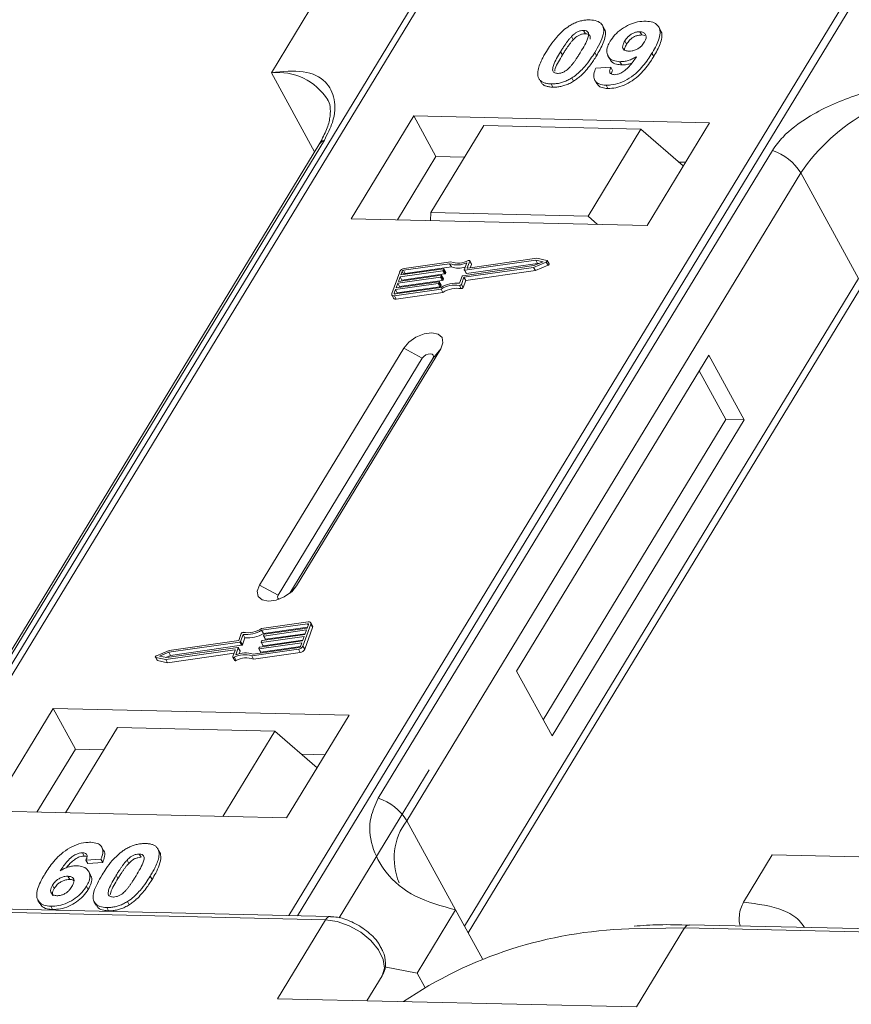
# Model space of a CAD drawing. Header units: millimetres. Extents: x 207 to 1682, y 260 to 1293.
# Tile 42 of 84: x 1132 to 1165, y 1064 to 1102. Entities that reach past the tile are written whole.
import ezdxf

# ---------------------------------------------------------------- set-up
doc = ezdxf.new("R2010")
doc.units = ezdxf.units.MM

msp = doc.modelspace()

# ---------------------------------------------------------------- linework, layer by layer
at = {"color": 7, "linetype": 'Continuous', "lineweight": 15}
for p, q in [((1147.992, 1103.516), (1126.312, 1067.886)), ((1126.581, 1067.88), (1148.278, 1103.537)), ((1164.494, 1103.165), (1142.798, 1067.508)), ((1143.131, 1067.5), (1164.811, 1103.13)), ((1143.615, 1102.71), (1142.121, 1100.255)), ((1155.051, 1101.967), (1154.982, 1102.093)), ((1154.254, 1101.897), (1154.323, 1101.771)), ((1156.508, 1101.721), (1156.439, 1101.847)), ((1156.508, 1101.721), (1156.635, 1101.695)), ((1157.239, 1101.902), (1157.17, 1102.028)), ((1153.782, 1101.663), (1153.851, 1101.537)), ((1155.853, 1101.488), (1155.922, 1101.361)), ((1153.36, 1101.072), (1153.429, 1100.946)), ((1154.752, 1100.911), (1154.683, 1101.037)), ((1156.975, 1100.882), (1156.906, 1101.008)), ((1155.199, 1100.908), (1155.268, 1100.782)), ((1155.665, 1100.683), (1155.734, 1100.557)), ((1142.121, 1100.255), (1143.803, 1097.18)), ((1154.724, 1100.429), (1155.308, 1100.468)), ((1155.308, 1100.468), (1155.377, 1100.342)), ((1152.564, 1099.956), (1152.633, 1099.83)), ((1152.99, 1099.819), (1153.058, 1099.693)), ((1153.796, 1100.054), (1153.865, 1099.928)), ((1154.688, 1099.963), (1154.757, 1099.837)), ((1155.123, 1099.77), (1155.192, 1099.644)), ((1147.652, 1098.573), (1145.224, 1094.583)), ((1159.145, 1098.309), (1147.652, 1098.573)), ((1147.652, 1098.573), (1148.514, 1096.997)), ((1156.717, 1094.319), (1159.145, 1098.309)), ((1150.374, 1098.199), (1148.32, 1094.823)), ((1156.48, 1098.059), (1150.374, 1098.199)), ((1154.426, 1094.683), (1156.48, 1098.059)), ((1156.48, 1098.059), (1158.124, 1096.632)), ((1128.868, 1072.471), (1144.181, 1097.637)), ((1143.967, 1097.45), (1128.654, 1072.284)), ((1161.585, 1097.237), (1146.273, 1072.072)), ((1148.514, 1096.997), (1147.02, 1094.542)), ((1149.627, 1096.971), (1148.514, 1096.997)), ((1158.211, 1096.774), (1157.953, 1096.78)), ((1147.38, 1071.194), (1162.693, 1096.36)), ((1164.935, 1092.263), (1162.693, 1096.36)), ((1148.32, 1094.823), (1148.297, 1094.512)), ((1154.426, 1094.683), (1148.32, 1094.823)), ((1145.224, 1094.583), (1156.717, 1094.319)), ((1154.794, 1094.363), (1154.426, 1094.683)), ((1149.098, 1092.909), (1147.282, 1092.651)), ((1152.393, 1092.973), (1149.634, 1092.581)), ((1149.734, 1092.679), (1149.827, 1092.936)), ((1152.437, 1093.046), (1149.751, 1092.665)), ((1149.895, 1092.828), (1149.826, 1092.954)), ((1149.827, 1092.936), (1149.896, 1092.81)), ((1152.317, 1092.76), (1152.679, 1092.912)), ((1152.679, 1092.912), (1152.393, 1092.973)), ((1152.462, 1092.847), (1152.393, 1092.973)), ((1152.825, 1092.964), (1152.437, 1093.046)), ((1152.91, 1092.828), (1152.841, 1092.954)), ((1147.106, 1092.525), (1146.8, 1091.674)), ((1148.782, 1092.561), (1147.121, 1092.325)), ((1147.147, 1092.396), (1148.807, 1092.632)), ((1147.198, 1092.538), (1147.147, 1092.396)), ((1147.266, 1092.413), (1147.198, 1092.538)), ((1149.044, 1092.834), (1147.256, 1092.58)), ((1147.256, 1092.58), (1147.325, 1092.454)), ((1147.325, 1092.454), (1149.113, 1092.708)), ((1148.851, 1092.435), (1148.782, 1092.561)), ((1148.824, 1092.617), (1148.811, 1092.582)), ((1148.88, 1092.456), (1148.811, 1092.582)), ((1148.892, 1092.5), (1148.823, 1092.627)), ((1148.893, 1092.491), (1148.824, 1092.617)), ((1149.113, 1092.708), (1149.044, 1092.834)), ((1149.557, 1092.368), (1152.317, 1092.76)), ((1149.601, 1092.307), (1152.31, 1092.692)), ((1149.617, 1092.595), (1149.716, 1092.87)), ((1149.618, 1092.586), (1149.687, 1092.46)), ((1149.703, 1092.455), (1149.634, 1092.581)), ((1149.67, 1092.181), (1152.379, 1092.566)), ((1149.703, 1092.455), (1152.462, 1092.847)), ((1149.742, 1092.665), (1149.734, 1092.679)), ((1149.848, 1092.679), (1149.896, 1092.81)), ((1152.31, 1092.692), (1152.802, 1092.899)), ((1152.379, 1092.566), (1152.31, 1092.692)), ((1152.379, 1092.566), (1152.871, 1092.773)), ((1152.462, 1092.847), (1152.503, 1092.838)), ((1152.802, 1092.899), (1152.871, 1092.773)), ((1146.969, 1091.9), (1148.629, 1092.135)), ((1148.693, 1092.313), (1147.032, 1092.077)), ((1147.058, 1092.148), (1148.718, 1092.384)), ((1147.121, 1092.325), (1147.058, 1092.148)), ((1147.101, 1091.951), (1148.761, 1092.187)), ((1147.19, 1092.199), (1147.121, 1092.325)), ((1147.178, 1092.165), (1147.19, 1092.199)), ((1147.19, 1092.199), (1148.851, 1092.435)), ((1148.761, 1092.187), (1148.693, 1092.313)), ((1148.735, 1092.369), (1148.722, 1092.334)), ((1148.791, 1092.208), (1148.722, 1092.334)), ((1148.803, 1092.252), (1148.734, 1092.378)), ((1148.803, 1092.243), (1148.735, 1092.369)), ((1148.791, 1092.208), (1148.803, 1092.243)), ((1148.88, 1092.456), (1148.893, 1092.491)), ((1149.43, 1092.073), (1149.528, 1092.347)), ((1149.502, 1092.033), (1149.601, 1092.307)), ((1149.571, 1091.907), (1149.67, 1092.181)), ((1149.67, 1092.181), (1149.601, 1092.307)), ((1164.935, 1092.263), (1149.622, 1067.097)), ((1146.943, 1091.829), (1146.892, 1091.687)), ((1146.9, 1091.587), (1148.716, 1091.845)), ((1146.925, 1091.658), (1148.713, 1091.912)), ((1148.603, 1092.064), (1146.943, 1091.829)), ((1147.012, 1091.703), (1146.943, 1091.829)), ((1147.032, 1092.077), (1146.969, 1091.9)), ((1147.012, 1091.703), (1148.672, 1091.938)), ((1147.101, 1091.951), (1147.032, 1092.077)), ((1147.089, 1091.917), (1147.101, 1091.951)), ((1148.672, 1091.938), (1148.603, 1092.064)), ((1148.645, 1092.121), (1148.633, 1092.085)), ((1148.702, 1091.959), (1148.633, 1092.085)), ((1148.714, 1092.004), (1148.645, 1092.13)), ((1148.645, 1092.121), (1148.714, 1091.995)), ((1148.702, 1091.959), (1148.714, 1091.995)), ((1148.785, 1091.719), (1148.716, 1091.845)), ((1149.425, 1091.991), (1149.494, 1091.865)), ((1149.571, 1091.907), (1149.502, 1092.033)), ((1149.765, 1066.836), (1164.968, 1091.822)), ((1146.802, 1091.619), (1146.871, 1091.493)), ((1146.892, 1091.687), (1146.908, 1091.658)), ((1146.969, 1091.461), (1146.9, 1091.587)), ((1146.969, 1091.461), (1148.785, 1091.719)), ((1147, 1091.668), (1147.012, 1091.703)), ((1147.264, 1089.557), (1141.662, 1080.35)), ((1143.099, 1080.317), (1148.701, 1089.524)), ((1147.264, 1089.557), (1147.985, 1089.167)), ((1148.701, 1089.524), (1148.394, 1089.158)), ((1147.985, 1089.167), (1142.383, 1079.96)), ((1142.842, 1080.033), (1148.394, 1089.158)), ((1159.117, 1089.285), (1151.647, 1077.009)), ((1160.496, 1086.763), (1159.117, 1089.285)), ((1159.778, 1086.78), (1158.743, 1088.671)), ((1152.682, 1075.118), (1159.778, 1086.78)), ((1160.496, 1086.763), (1159.778, 1086.78)), ((1153.026, 1074.487), (1160.496, 1086.763)), ((1142.383, 1079.96), (1141.662, 1080.35)), ((1143.099, 1080.317), (1142.91, 1080.092)), ((1143.555, 1078.917), (1141.738, 1078.659)), ((1143.529, 1078.846), (1141.742, 1078.592)), ((1143.348, 1077.979), (1143.654, 1078.83)), ((1143.512, 1078.675), (1143.563, 1078.817)), ((1143.556, 1078.798), (1143.529, 1078.846)), ((1143.722, 1078.759), (1143.653, 1078.885)), ((1143.654, 1078.83), (1143.723, 1078.704)), ((1140.952, 1078.471), (1140.854, 1078.197)), ((1141.025, 1078.431), (1140.926, 1078.157)), ((1141.094, 1078.305), (1141.025, 1078.431)), ((1141.811, 1078.466), (1141.742, 1078.592)), ((1141.762, 1078.191), (1143.422, 1078.427)), ((1141.809, 1078.383), (1141.822, 1078.418)), ((1141.81, 1078.374), (1141.878, 1078.248)), ((1141.811, 1078.466), (1143.524, 1078.709)), ((1143.486, 1078.604), (1141.826, 1078.368)), ((1141.895, 1078.242), (1141.826, 1078.368)), ((1141.851, 1078.439), (1143.512, 1078.675)), ((1141.895, 1078.242), (1143.435, 1078.461)), ((1143.417, 1077.853), (1143.723, 1078.704)), ((1143.422, 1078.427), (1143.486, 1078.604)), ((1140.897, 1078.136), (1138.138, 1077.744)), ((1140.854, 1078.197), (1138.145, 1077.812)), ((1138.207, 1077.618), (1140.966, 1078.009)), ((1140.966, 1078.009), (1140.897, 1078.136)), ((1140.995, 1078.03), (1140.926, 1078.157)), ((1140.995, 1078.03), (1141.094, 1078.305)), ((1143.308, 1078.108), (1141.647, 1077.872)), ((1141.673, 1077.943), (1143.333, 1078.179)), ((1141.72, 1078.135), (1141.733, 1078.17)), ((1141.72, 1078.125), (1141.789, 1077.999)), ((1143.397, 1078.356), (1141.737, 1078.12)), ((1141.806, 1077.994), (1141.737, 1078.12)), ((1141.806, 1077.994), (1143.345, 1078.213)), ((1143.257, 1077.966), (1143.308, 1078.108)), ((1143.333, 1078.179), (1143.397, 1078.356)), ((1138.145, 1077.812), (1137.653, 1077.605)), ((1138.138, 1077.744), (1137.776, 1077.591)), ((1138.017, 1077.457), (1140.704, 1077.839)), ((1138.021, 1077.539), (1138.207, 1077.618)), ((1138.061, 1077.531), (1140.821, 1077.923)), ((1138.086, 1077.331), (1140.675, 1077.699)), ((1138.207, 1077.618), (1138.138, 1077.744)), ((1140.72, 1077.824), (1140.628, 1077.568)), ((1140.717, 1077.815), (1140.704, 1077.839)), ((1140.837, 1077.908), (1140.739, 1077.634)), ((1140.906, 1077.791), (1140.837, 1077.917)), ((1140.906, 1077.782), (1140.837, 1077.908)), ((1140.869, 1077.677), (1140.906, 1077.782)), ((1141.356, 1077.595), (1143.173, 1077.853)), ((1141.41, 1077.67), (1143.198, 1077.924)), ((1141.425, 1077.469), (1143.242, 1077.727)), ((1141.631, 1077.886), (1141.644, 1077.922)), ((1141.631, 1077.877), (1141.7, 1077.751)), ((1141.716, 1077.746), (1141.647, 1077.872)), ((1141.716, 1077.746), (1143.256, 1077.964)), ((1143.173, 1077.853), (1143.242, 1077.727)), ((1143.417, 1077.853), (1143.348, 1077.979)), ((1137.614, 1077.55), (1137.683, 1077.424)), ((1137.629, 1077.54), (1138.017, 1077.457)), ((1137.698, 1077.414), (1137.629, 1077.54)), ((1137.698, 1077.414), (1138.086, 1077.331)), ((1137.776, 1077.591), (1138.061, 1077.531)), ((1138.086, 1077.331), (1138.017, 1077.457)), ((1140.628, 1077.549), (1140.697, 1077.423)), ((1140.751, 1077.419), (1140.682, 1077.545)), ((1141.425, 1077.469), (1141.356, 1077.595)), ((1151.647, 1077.009), (1153.026, 1074.487)), ((1133.646, 1075.555), (1131.218, 1071.565)), ((1145.139, 1075.291), (1133.646, 1075.555)), ((1133.646, 1075.555), (1134.508, 1073.979)), ((1142.711, 1071.302), (1145.139, 1075.291)), ((1136.144, 1074.813), (1134.128, 1071.499)), ((1136.144, 1074.813), (1142.25, 1074.673)), ((1140.233, 1071.359), (1142.25, 1074.673)), ((1142.25, 1074.673), (1143.894, 1073.246)), ((1134.508, 1073.979), (1133.014, 1071.524)), ((1135.621, 1073.954), (1134.508, 1073.979)), ((1144.205, 1073.757), (1143.281, 1073.778)), ((1148.253, 1073.165), (1144.76, 1067.426)), ((1131.218, 1071.565), (1142.711, 1071.302)), ((1147.38, 1071.194), (1149.277, 1067.728)), ((1134.783, 1069.949), (1134.852, 1069.822)), ((1135.605, 1070.037), (1135.536, 1070.163)), ((1137.667, 1070.159), (1137.661, 1070.17)), ((1137.739, 1070.04), (1137.808, 1069.914)), ((1135.501, 1069.697), (1134.917, 1069.658)), ((1134.917, 1069.658), (1134.986, 1069.532)), ((1134.986, 1069.532), (1135.57, 1069.571)), ((1135.501, 1069.697), (1135.57, 1069.571)), ((1136.584, 1069.538), (1136.515, 1069.664)), ((1136.987, 1069.898), (1137.056, 1069.772)), ((1160.462, 1068.026), (1161.583, 1069.868)), ((1161.583, 1069.868), (1168.567, 1069.707)), ((1135.096, 1069.09), (1135.027, 1069.216)), ((1134.218, 1069.036), (1134.287, 1068.91)), ((1136.092, 1069.072), (1136.161, 1068.946)), ((1137.418, 1069.041), (1137.487, 1068.915)), ((1133.619, 1068.692), (1133.688, 1068.566)), ((1134.939, 1068.65), (1135.008, 1068.524)), ((1110.046, 1068.131), (1144.229, 1067.346)), ((1144.411, 1067.471), (1110.228, 1068.255)), ((1133.054, 1068.1), (1133.123, 1067.974)), ((1136.529, 1068.055), (1136.598, 1067.929)), ((1133.548, 1067.87), (1133.617, 1067.744)), ((1135.241, 1068.034), (1135.31, 1067.908)), ((1135.722, 1067.82), (1135.791, 1067.694)), ((1149.277, 1067.728), (1147.783, 1065.273)), ((1149.277, 1067.728), (1150.319, 1065.823)), ((1144.229, 1067.346), (1142.361, 1064.277)), ((1156.013, 1066.988), (1158.172, 1067.026)), ((1156.305, 1063.957), (1158.172, 1067.026)), ((1158.172, 1067.026), (1192.355, 1066.242)), ((1192.538, 1066.367), (1158.355, 1067.151)), ((1146.52, 1065.514), (1147.783, 1065.273)), ((1146.422, 1065.171), (1145.83, 1064.198)), ((1145.83, 1064.198), (1146.422, 1065.171)), ((1147.783, 1065.273), (1148.082, 1064.726)), ((1142.361, 1064.277), (1156.305, 1063.957))]:
    msp.add_line(p, q, dxfattribs=at)
at = {"color": 7, "linetype": 'Continuous', "lineweight": 15, "flags": 128}
for points in [[(1149.773, 1092.959), (1149.785, 1092.963), (1149.796, 1092.965), (1149.807, 1092.965), (1149.816, 1092.963), (1149.823, 1092.959), (1149.827, 1092.952), (1149.828, 1092.945), (1149.827, 1092.936)], [(1152.825, 1092.964), (1152.835, 1092.96), (1152.841, 1092.954), (1152.843, 1092.945), (1152.841, 1092.935), (1152.836, 1092.925), (1152.827, 1092.915), (1152.815, 1092.906), (1152.802, 1092.899)], [(1148.807, 1092.632), (1148.811, 1092.632), (1148.815, 1092.632), (1148.819, 1092.631), (1148.821, 1092.629), (1148.823, 1092.627), (1148.824, 1092.624), (1148.824, 1092.621), (1148.824, 1092.617)], [(1149.634, 1092.581), (1149.63, 1092.581), (1149.626, 1092.581), (1149.622, 1092.582), (1149.62, 1092.584), (1149.618, 1092.586), (1149.617, 1092.589), (1149.617, 1092.592), (1149.617, 1092.595)], [(1149.751, 1092.665), (1149.747, 1092.665), (1149.743, 1092.665), (1149.739, 1092.666), (1149.737, 1092.668), (1149.735, 1092.67), (1149.734, 1092.673), (1149.734, 1092.676), (1149.734, 1092.679)], [(1152.871, 1092.773), (1152.884, 1092.78), (1152.896, 1092.789), (1152.905, 1092.799), (1152.91, 1092.809), (1152.912, 1092.819), (1152.91, 1092.828)], [(1148.629, 1092.135), (1148.633, 1092.136), (1148.637, 1092.135), (1148.64, 1092.134), (1148.643, 1092.132), (1148.645, 1092.13), (1148.646, 1092.127), (1148.646, 1092.124), (1148.645, 1092.121)], [(1148.718, 1092.384), (1148.722, 1092.384), (1148.726, 1092.383), (1148.73, 1092.382), (1148.732, 1092.381), (1148.734, 1092.378), (1148.735, 1092.376), (1148.735, 1092.373), (1148.735, 1092.369)], [(1146.9, 1091.587), (1146.874, 1091.585), (1146.85, 1091.588), (1146.83, 1091.594), (1146.814, 1091.604), (1146.802, 1091.618), (1146.796, 1091.635), (1146.796, 1091.653), (1146.8, 1091.674)], [(1146.892, 1091.687), (1146.89, 1091.68), (1146.891, 1091.674), (1146.893, 1091.668), (1146.897, 1091.664), (1146.902, 1091.66), (1146.909, 1091.658), (1146.916, 1091.657), (1146.925, 1091.658)], [(1148.701, 1089.524), (1148.789, 1089.76), (1148.755, 1089.963), (1148.603, 1090.101), (1148.356, 1090.154), (1148.053, 1090.114), (1147.739, 1089.986), (1147.462, 1089.791), (1147.264, 1089.557)], [(1148.394, 1089.158), (1148.419, 1089.225), (1148.41, 1089.283), (1148.366, 1089.322), (1148.296, 1089.337), (1148.21, 1089.326), (1148.12, 1089.289), (1148.041, 1089.234), (1147.985, 1089.167)], [(1141.662, 1080.35), (1141.574, 1080.114), (1141.608, 1079.911), (1141.76, 1079.773), (1142.007, 1079.72), (1142.31, 1079.76), (1142.624, 1079.888), (1142.901, 1080.084), (1143.099, 1080.317)], [(1142.383, 1079.96), (1142.357, 1079.893), (1142.367, 1079.835), (1142.411, 1079.796), (1142.415, 1079.794)], [(1143.563, 1078.817), (1143.564, 1078.824), (1143.564, 1078.83), (1143.562, 1078.836), (1143.558, 1078.84), (1143.553, 1078.843), (1143.546, 1078.846), (1143.538, 1078.846), (1143.529, 1078.846)], [(1143.555, 1078.917), (1143.581, 1078.919), (1143.605, 1078.916), (1143.625, 1078.91), (1143.641, 1078.899), (1143.652, 1078.886), (1143.658, 1078.869), (1143.659, 1078.85), (1143.654, 1078.83)], [(1141.826, 1078.368), (1141.821, 1078.368), (1141.818, 1078.368), (1141.814, 1078.37), (1141.811, 1078.371), (1141.81, 1078.374), (1141.809, 1078.376), (1141.808, 1078.379), (1141.809, 1078.383)], [(1141.737, 1078.12), (1141.732, 1078.12), (1141.728, 1078.12), (1141.725, 1078.121), (1141.722, 1078.123), (1141.72, 1078.125), (1141.719, 1078.128), (1141.719, 1078.131), (1141.72, 1078.135)], [(1137.629, 1077.54), (1137.62, 1077.543), (1137.614, 1077.55), (1137.611, 1077.558), (1137.613, 1077.568), (1137.619, 1077.579), (1137.628, 1077.589), (1137.639, 1077.598), (1137.653, 1077.605)], [(1140.704, 1077.839), (1140.708, 1077.839), (1140.712, 1077.839), (1140.715, 1077.838), (1140.718, 1077.836), (1140.72, 1077.834), (1140.721, 1077.831), (1140.721, 1077.828), (1140.72, 1077.824)], [(1140.821, 1077.923), (1140.825, 1077.923), (1140.829, 1077.923), (1140.832, 1077.922), (1140.835, 1077.92), (1140.837, 1077.918), (1140.838, 1077.915), (1140.838, 1077.912), (1140.837, 1077.908)], [(1141.647, 1077.872), (1141.643, 1077.872), (1141.639, 1077.872), (1141.636, 1077.873), (1141.633, 1077.875), (1141.631, 1077.877), (1141.63, 1077.88), (1141.63, 1077.883), (1141.631, 1077.886)], [(1140.682, 1077.545), (1140.67, 1077.541), (1140.658, 1077.538), (1140.648, 1077.538), (1140.639, 1077.541), (1140.632, 1077.545), (1140.628, 1077.551), (1140.626, 1077.559), (1140.628, 1077.568)], [(1140.697, 1077.423), (1140.701, 1077.419), (1140.708, 1077.415), (1140.717, 1077.412), (1140.727, 1077.412), (1140.739, 1077.415), (1140.751, 1077.419)], [(1144.229, 1067.346), (1144.675, 1067.282), (1145.143, 1067.115), (1145.591, 1066.86), (1145.982, 1066.538), (1146.281, 1066.176), (1146.462, 1065.807), (1146.511, 1065.462), (1146.422, 1065.171)]]:
    msp.add_lwpolyline(points, dxfattribs=at)
at = {"color": 7, "linetype": 'Continuous', "lineweight": 15}
for centre, radius, start, end in [((1142.361, 1097.948), 2.32, 32.7281, 95.9449), ((1168.866, 1092.208), 7.439, 91.2925, 146.0732), ((1144.379, 1097.193), 0.486, 114.0472, 148.0355), ((1160.943, 1095.288), 2.052, 31.4947, 71.765), ((1149.38, 1093.678), 0.819, 249.8549, 298.6145), ((1147.311, 1092.424), 0.229, 97.4207, 153.8527), ((1147.266, 1092.504), 0.0762, 97.4207, 153.8527), ((1148.777, 1092.599), 0.0381, 277.4207, 333.8527), ((1149.335, 1093.693), 0.907, 251.2927, 294.8085), ((1149.395, 1093.51), 0.85, 250.6487, 287.8017), ((1149.876, 1092.819), 0.0214, 336.1246, 26.8104), ((1147.335, 1092.378), 0.0769, 97.5763, 152.4403), ((1148.688, 1092.35), 0.0381, 277.4207, 333.8527), ((1148.757, 1092.224), 0.0381, 277.4207, 333.8527), ((1148.793, 1092.247), 0.011, 336.9348, 26.0002), ((1148.846, 1092.473), 0.0381, 277.4207, 333.8527), ((1148.883, 1092.496), 0.011, 336.9348, 26.0002), ((1149.562, 1092.33), 0.0381, 97.4207, 153.8527), ((1149.699, 1092.469), 0.0149, 216.6597, 287.1115), ((1148.598, 1092.102), 0.0381, 277.4207, 333.8527), ((1148.667, 1091.976), 0.0381, 277.4207, 333.8527), ((1149.316, 1090.905), 1.173, 84.4424, 120.9301), ((1148.704, 1091.999), 0.011, 336.9348, 26.0002), ((1149.259, 1091.008), 0.998, 80.3986, 122.9491), ((1149.328, 1090.882), 0.998, 80.3986, 122.9491), ((1149.436, 1092.064), 0.0736, 261.7629, 334.647), ((1149.505, 1091.938), 0.0736, 261.7629, 334.647), ((1146.942, 1091.546), 0.0892, 216.6597, 287.1115), ((1143.662, 1078.73), 0.0661, 336.9348, 26.0002), ((1141.019, 1078.44), 0.0736, 81.7629, 154.647), ((1141.139, 1079.598), 1.173, 264.4424, 300.9301), ((1141.196, 1079.496), 0.998, 260.3986, 302.9491), ((1141.207, 1079.472), 1.173, 264.4424, 300.9301), ((1141.856, 1078.402), 0.0381, 97.4207, 153.8527), ((1140.892, 1078.173), 0.0381, 277.4207, 333.8527), ((1140.961, 1078.047), 0.0381, 277.4207, 333.8527), ((1141.767, 1078.153), 0.0381, 97.4207, 153.8527), ((1141.801, 1078.008), 0.0149, 216.6597, 287.1115), ((1141.89, 1078.256), 0.0149, 216.6597, 287.1115), ((1141.074, 1076.826), 0.819, 69.8549, 118.6145), ((1141.119, 1076.811), 0.907, 71.2927, 114.8085), ((1140.896, 1077.787), 0.011, 336.9348, 26.0002), ((1141.678, 1077.905), 0.0381, 97.4207, 153.8527), ((1141.712, 1077.76), 0.0149, 216.6597, 287.1115), ((1143.143, 1078.079), 0.229, 277.4207, 333.8527), ((1143.188, 1077.999), 0.0762, 277.4207, 333.8527), ((1143.212, 1077.953), 0.229, 277.4207, 333.8527), ((1137.701, 1077.435), 0.0212, 210.2186, 262.8226), ((1141.143, 1076.7), 0.819, 69.8549, 118.6145), ((1145.63, 1070.122), 2.052, 31.4947, 71.765), ((1149.326, 1069.731), 2.434, 143.0587, 202.974), ((1144.421, 1067.261), 0.21, 92.0598, 156.0028), ((1156.481, 1050.523), 16.472, 91.6287, 124.0831), ((1158.372, 1066.93), 0.221, 94.3757, 154.3004)]:
    msp.add_arc(centre, radius, start, end, dxfattribs=at)
for points, knots in [([(1153.696, 1102.072), (1153.747, 1102.102), (1153.849, 1102.163), (1154.014, 1102.231), (1154.18, 1102.279), (1154.316, 1102.299), (1154.423, 1102.306), (1154.476, 1102.306), (1154.503, 1102.306)], [0, 0, 0, 0, 0.193776, 0.3936, 0.587864, 0.788908, 0.894169, 1, 1, 1, 1]), ([(1154.503, 1102.306), (1154.596, 1102.298), (1154.784, 1102.281), (1154.963, 1102.153), (1155.048, 1101.968), (1155.005, 1101.596), (1154.82, 1101.274), (1154.683, 1101.037)], [0, 0, 0, 0, 0.147566, 0.296688, 0.431278, 0.580404, 1, 1, 1, 1]), ([(1155.286, 1101.476), (1155.342, 1101.559), (1155.454, 1101.724), (1155.716, 1101.954), (1156.027, 1102.131), (1156.366, 1102.244), (1156.571, 1102.252), (1156.677, 1102.256)], [0, 0, 0, 0, 0.197927, 0.397728, 0.597413, 0.790584, 1, 1, 1, 1]), ([(1156.677, 1102.256), (1156.77, 1102.247), (1156.958, 1102.23), (1157.141, 1102.1), (1157.236, 1101.908), (1157.209, 1101.575), (1157.058, 1101.262), (1156.928, 1101.044), (1156.906, 1101.008)], [0, 0, 0, 0, 0.148288, 0.297745, 0.443713, 0.607791, 0.934708, 1, 1, 1, 1]), ([(1152.807, 1101.085), (1152.859, 1101.167), (1152.976, 1101.353), (1153.225, 1101.677), (1153.484, 1101.934), (1153.675, 1102.058), (1153.696, 1102.072)], [0, 0, 0, 0, 0.2367308, 0.5375555, 0.9496679, 1, 1, 1, 1]), ([(1153.782, 1101.663), (1153.825, 1101.705), (1153.894, 1101.774), (1154.018, 1101.849), (1154.132, 1101.888), (1154.209, 1101.896), (1154.249, 1101.897), (1154.254, 1101.897)], [0, 0, 0, 0, 0.334804, 0.542561, 0.750382, 0.970721, 1, 1, 1, 1]), ([(1153.851, 1101.537), (1153.894, 1101.579), (1153.963, 1101.647), (1154.087, 1101.723), (1154.201, 1101.762), (1154.278, 1101.77), (1154.318, 1101.771), (1154.323, 1101.771)], [0, 0, 0, 0, 0.334804, 0.542561, 0.750382, 0.970721, 1, 1, 1, 1]), ([(1154.254, 1101.897), (1154.292, 1101.892), (1154.362, 1101.885), (1154.428, 1101.836), (1154.454, 1101.743), (1154.421, 1101.573), (1154.298, 1101.332), (1154.189, 1101.148), (1154.133, 1101.055)], [0, 0, 0, 0, 0.1046136, 0.1888141, 0.2735119, 0.444127, 0.7194809, 1, 1, 1, 1]), ([(1154.323, 1101.771), (1154.361, 1101.766), (1154.431, 1101.759), (1154.496, 1101.709), (1154.52, 1101.642), (1154.507, 1101.588), (1154.501, 1101.562)], [0, 0, 0, 0, 0.293658, 0.530016, 0.767769, 1, 1, 1, 1]), ([(1154.752, 1100.911), (1154.8, 1100.993), (1154.951, 1101.249), (1155.095, 1101.586), (1155.118, 1101.864), (1155.056, 1101.939), (1155.039, 1101.96)], [0, 0, 0, 0, 0.220552, 0.687786, 0.91457, 1, 1, 1, 1]), ([(1155.853, 1101.488), (1155.889, 1101.541), (1155.945, 1101.625), (1156.065, 1101.734), (1156.184, 1101.798), (1156.314, 1101.841), (1156.394, 1101.845), (1156.439, 1101.847)], [0, 0, 0, 0, 0.29132, 0.465539, 0.641632, 0.798664, 1, 1, 1, 1]), ([(1155.922, 1101.361), (1155.958, 1101.415), (1156.014, 1101.499), (1156.134, 1101.608), (1156.253, 1101.672), (1156.383, 1101.715), (1156.463, 1101.719), (1156.508, 1101.721)], [0, 0, 0, 0, 0.29132, 0.465539, 0.641632, 0.798664, 1, 1, 1, 1]), ([(1156.439, 1101.847), (1156.485, 1101.841), (1156.578, 1101.83), (1156.66, 1101.755), (1156.693, 1101.656), (1156.666, 1101.543), (1156.625, 1101.469), (1156.606, 1101.435)], [0, 0, 0, 0, 0.207955, 0.420406, 0.62732, 0.827707, 1, 1, 1, 1]), ([(1156.975, 1100.882), (1157.023, 1100.964), (1157.168, 1101.211), (1157.296, 1101.545), (1157.304, 1101.808), (1157.241, 1101.881), (1157.228, 1101.896)], [0, 0, 0, 0, 0.227122, 0.68486, 0.934898, 1, 1, 1, 1]), ([(1153.36, 1101.072), (1153.385, 1101.113), (1153.436, 1101.195), (1153.507, 1101.306), (1153.575, 1101.405), (1153.638, 1101.491), (1153.704, 1101.578), (1153.756, 1101.635), (1153.782, 1101.663)], [0, 0, 0, 0, 0.205942, 0.411959, 0.558149, 0.704502, 0.851801, 1, 1, 1, 1]), ([(1153.429, 1100.946), (1153.454, 1100.987), (1153.505, 1101.069), (1153.576, 1101.18), (1153.644, 1101.279), (1153.707, 1101.365), (1153.773, 1101.452), (1153.825, 1101.509), (1153.851, 1101.537)], [0, 0, 0, 0, 0.205942, 0.411959, 0.558149, 0.704502, 0.851801, 1, 1, 1, 1]), ([(1155.665, 1100.683), (1155.572, 1100.693), (1155.386, 1100.713), (1155.214, 1100.852), (1155.137, 1101.044), (1155.17, 1101.263), (1155.251, 1101.412), (1155.286, 1101.476)], [0, 0, 0, 0, 0.210189, 0.421773, 0.623603, 0.837034, 1, 1, 1, 1]), ([(1156.007, 1101.091), (1155.961, 1101.095), (1155.874, 1101.104), (1155.792, 1101.164), (1155.761, 1101.247), (1155.782, 1101.359), (1155.827, 1101.439), (1155.853, 1101.488)], [0, 0, 0, 0, 0.213937, 0.398075, 0.583091, 0.751666, 1, 1, 1, 1]), ([(1155.84, 1101.14), (1155.843, 1101.166), (1155.85, 1101.236), (1155.894, 1101.313), (1155.922, 1101.361)], [0, 0, 0, 0, 0.366323, 1, 1, 1, 1]), ([(1156.606, 1101.435), (1156.573, 1101.386), (1156.518, 1101.305), (1156.393, 1101.202), (1156.265, 1101.137), (1156.13, 1101.094), (1156.048, 1101.092), (1156.007, 1101.091)], [0, 0, 0, 0, 0.267394, 0.447214, 0.627122, 0.813065, 1, 1, 1, 1]), ([(1152.486, 1100.087), (1152.478, 1100.121), (1152.462, 1100.189), (1152.473, 1100.336), (1152.522, 1100.527), (1152.613, 1100.734), (1152.71, 1100.921), (1152.775, 1101.031), (1152.807, 1101.085)], [0, 0, 0, 0, 0.118441, 0.239346, 0.459593, 0.684925, 0.84224, 1, 1, 1, 1]), ([(1153.239, 1100.228), (1153.192, 1100.235), (1153.118, 1100.245), (1153.059, 1100.301), (1153.041, 1100.396), (1153.077, 1100.566), (1153.202, 1100.806), (1153.307, 1100.983), (1153.36, 1101.072)], [0, 0, 0, 0, 0.12537, 0.20229, 0.279179, 0.464758, 0.730582, 1, 1, 1, 1]), ([(1153.131, 1100.314), (1153.135, 1100.348), (1153.15, 1100.464), (1153.274, 1100.681), (1153.377, 1100.857), (1153.429, 1100.946)], [0, 0, 0, 0, 0.166989, 0.580698, 1, 1, 1, 1]), ([(1154.133, 1101.055), (1154.108, 1101.014), (1154.058, 1100.932), (1153.986, 1100.821), (1153.918, 1100.722), (1153.855, 1100.635), (1153.788, 1100.547), (1153.736, 1100.491), (1153.71, 1100.462)], [0, 0, 0, 0, 0.20527, 0.410616, 0.55715, 0.703844, 0.851471, 1, 1, 1, 1]), ([(1154.683, 1101.037), (1154.631, 1100.955), (1154.515, 1100.769), (1154.27, 1100.452), (1154.014, 1100.196), (1153.824, 1100.072), (1153.796, 1100.054)], [0, 0, 0, 0, 0.237281, 0.538591, 0.932677, 1, 1, 1, 1]), ([(1156.906, 1101.008), (1156.854, 1100.926), (1156.698, 1100.68), (1156.425, 1100.34), (1156.036, 1100.032), (1155.674, 1099.852), (1155.356, 1099.774), (1155.185, 1099.771), (1155.123, 1099.77)], [0, 0, 0, 0, 0.142337, 0.429127, 0.589943, 0.751205, 0.909895, 1, 1, 1, 1]), ([(1153.865, 1099.928), (1153.914, 1099.96), (1154.011, 1100.026), (1154.174, 1100.165), (1154.347, 1100.344), (1154.508, 1100.545), (1154.642, 1100.735), (1154.715, 1100.852), (1154.752, 1100.911)], [0, 0, 0, 0, 0.118595, 0.239509, 0.447458, 0.659935, 0.829685, 1, 1, 1, 1]), ([(1155.192, 1099.644), (1155.292, 1099.648), (1155.494, 1099.656), (1155.829, 1099.765), (1156.159, 1099.943), (1156.536, 1100.258), (1156.79, 1100.587), (1156.937, 1100.821), (1156.975, 1100.882)], [0, 0, 0, 0, 0.14324, 0.28761, 0.430449, 0.591135, 0.89544, 1, 1, 1, 1]), ([(1155.28, 1100.788), (1155.293, 1100.758), (1155.335, 1100.664), (1155.497, 1100.578), (1155.663, 1100.564), (1155.734, 1100.557)], [0, 0, 0, 0, 0.20752, 0.66568, 1, 1, 1, 1]), ([(1155.442, 1100.178), (1155.483, 1100.18), (1155.565, 1100.185), (1155.711, 1100.244), (1155.876, 1100.346), (1156.09, 1100.566), (1156.22, 1100.75), (1156.309, 1100.877)], [0, 0, 0, 0, 0.112015, 0.224355, 0.367768, 0.565827, 1, 1, 1, 1]), ([(1156.309, 1100.877), (1156.258, 1100.848), (1156.153, 1100.789), (1156.015, 1100.737), (1155.904, 1100.707), (1155.823, 1100.692), (1155.743, 1100.684), (1155.691, 1100.684), (1155.665, 1100.683)], [0, 0, 0, 0, 0.243491, 0.496266, 0.61821, 0.741704, 0.870158, 1, 1, 1, 1]), ([(1155.734, 1100.557), (1155.783, 1100.558), (1155.884, 1100.561), (1156.016, 1100.59), (1156.094, 1100.617), (1156.116, 1100.625)], [0, 0, 0, 0, 0.409454, 0.83528, 1, 1, 1, 1]), ([(1144.181, 1097.637), (1144.299, 1097.871), (1144.6, 1098.471), (1144.613, 1099.266), (1144.258, 1099.971), (1143.443, 1100.386), (1142.56, 1100.299), (1142.121, 1100.255)], [0, 0, 0, 0, 0.125713, 0.321276, 0.524466, 0.763484, 1, 1, 1, 1]), ([(1153.71, 1100.462), (1153.668, 1100.42), (1153.599, 1100.352), (1153.475, 1100.277), (1153.363, 1100.238), (1153.285, 1100.229), (1153.245, 1100.229), (1153.239, 1100.228)], [0, 0, 0, 0, 0.333678, 0.540413, 0.747264, 0.961209, 1, 1, 1, 1]), ([(1155.123, 1099.77), (1155.029, 1099.779), (1154.86, 1099.796), (1154.703, 1099.913), (1154.633, 1100.089), (1154.662, 1100.273), (1154.711, 1100.396), (1154.724, 1100.429)], [0, 0, 0, 0, 0.242788, 0.438865, 0.634801, 0.900936, 1, 1, 1, 1]), ([(1155.308, 1100.468), (1155.288, 1100.419), (1155.257, 1100.343), (1155.268, 1100.253), (1155.314, 1100.204), (1155.378, 1100.182), (1155.425, 1100.179), (1155.442, 1100.178)], [0, 0, 0, 0, 0.344714, 0.529059, 0.714209, 0.892196, 1, 1, 1, 1]), ([(1155.338, 1100.201), (1155.34, 1100.227), (1155.344, 1100.272), (1155.367, 1100.321), (1155.377, 1100.342)], [0, 0, 0, 0, 0.569737, 1, 1, 1, 1]), ([(1152.99, 1099.819), (1152.942, 1099.822), (1152.847, 1099.827), (1152.721, 1099.857), (1152.614, 1099.908), (1152.547, 1099.971), (1152.506, 1100.033), (1152.493, 1100.069), (1152.486, 1100.087)], [0, 0, 0, 0, 0.192635, 0.388697, 0.582015, 0.783044, 0.890959, 1, 1, 1, 1]), ([(1152.637, 1099.833), (1152.649, 1099.819), (1152.685, 1099.78), (1152.776, 1099.737), (1152.882, 1099.708), (1152.979, 1099.697), (1153.032, 1099.694), (1153.058, 1099.693)], [0, 0, 0, 0, 0.143925, 0.415852, 0.697483, 0.848301, 1, 1, 1, 1]), ([(1153.796, 1100.054), (1153.746, 1100.024), (1153.643, 1099.963), (1153.478, 1099.894), (1153.312, 1099.846), (1153.176, 1099.826), (1153.069, 1099.819), (1153.016, 1099.819), (1152.99, 1099.819)], [0, 0, 0, 0, 0.193769, 0.393564, 0.587886, 0.789131, 0.894283, 1, 1, 1, 1]), ([(1153.058, 1099.693), (1153.107, 1099.694), (1153.206, 1099.694), (1153.364, 1099.717), (1153.53, 1099.762), (1153.67, 1099.819), (1153.782, 1099.877), (1153.837, 1099.911), (1153.865, 1099.928)], [0, 0, 0, 0, 0.193594, 0.390501, 0.584817, 0.78683, 0.892868, 1, 1, 1, 1]), ([(1154.761, 1099.84), (1154.796, 1099.792), (1154.865, 1099.7), (1155.039, 1099.653), (1155.153, 1099.646), (1155.192, 1099.644)], [0, 0, 0, 0, 0.4158523, 0.8021376, 1, 1, 1, 1]), ([(1168.698, 1099.645), (1168.068, 1099.714), (1166.806, 1099.85), (1164.76, 1099.426), (1163.126, 1098.677), (1162.063, 1097.89), (1161.715, 1097.414), (1161.585, 1097.237)], [0, 0, 0, 0, 0.249096, 0.498243, 0.745205, 0.90541, 1, 1, 1, 1]), ([(1144.305, 1099.199), (1144.316, 1099.184), (1144.385, 1099.091), (1144.421, 1098.887), (1144.405, 1098.483), (1144.271, 1098.002), (1144.065, 1097.63), (1143.965, 1097.449)], [0, 0, 0, 0, 0.054359, 0.333223, 0.559722, 0.78604, 1, 1, 1, 1]), ([(1146.273, 1072.072), (1146.161, 1071.825), (1145.876, 1071.195), (1145.986, 1070.178), (1146.543, 1069.103), (1147.634, 1068.184), (1148.731, 1067.879), (1149.277, 1067.728)], [0, 0, 0, 0, 0.125713, 0.321276, 0.524466, 0.763484, 1, 1, 1, 1]), ([(1133.319, 1069.119), (1133.371, 1069.201), (1133.527, 1069.447), (1133.8, 1069.787), (1134.19, 1070.094), (1134.552, 1070.274), (1134.869, 1070.353), (1135.04, 1070.355), (1135.103, 1070.356)], [0, 0, 0, 0, 0.142337, 0.429127, 0.589943, 0.751205, 0.909895, 1, 1, 1, 1]), ([(1135.103, 1070.356), (1135.196, 1070.347), (1135.366, 1070.331), (1135.522, 1070.213), (1135.591, 1070.039), (1135.564, 1069.855), (1135.515, 1069.732), (1135.501, 1069.697)], [0, 0, 0, 0, 0.242691, 0.439002, 0.635006, 0.895059, 1, 1, 1, 1]), ([(1134.783, 1069.949), (1134.742, 1069.946), (1134.66, 1069.941), (1134.513, 1069.882), (1134.347, 1069.779), (1134.134, 1069.559), (1134.004, 1069.375), (1133.916, 1069.249)], [0, 0, 0, 0, 0.112049, 0.22438, 0.370115, 0.570276, 1, 1, 1, 1]), ([(1134.917, 1069.658), (1134.937, 1069.706), (1134.969, 1069.781), (1134.958, 1069.871), (1134.912, 1069.923), (1134.847, 1069.945), (1134.8, 1069.947), (1134.783, 1069.949)], [0, 0, 0, 0, 0.33384, 0.524547, 0.716372, 0.891824, 1, 1, 1, 1]), ([(1135.542, 1069.089), (1135.594, 1069.171), (1135.71, 1069.357), (1135.959, 1069.68), (1136.218, 1069.935), (1136.408, 1070.059), (1136.429, 1070.073)], [0, 0, 0, 0, 0.237381, 0.538918, 0.949082, 1, 1, 1, 1]), ([(1135.57, 1069.571), (1135.597, 1069.651), (1135.652, 1069.811), (1135.659, 1069.978), (1135.605, 1070.031), (1135.602, 1070.035)], [0, 0, 0, 0, 0.481785, 0.969308, 1, 1, 1, 1]), ([(1136.429, 1070.073), (1136.479, 1070.103), (1136.582, 1070.164), (1136.747, 1070.232), (1136.913, 1070.28), (1137.049, 1070.301), (1137.156, 1070.307), (1137.209, 1070.307), (1137.236, 1070.307)], [0, 0, 0, 0, 0.193776, 0.3936, 0.587864, 0.788908, 0.894169, 1, 1, 1, 1]), ([(1137.236, 1070.307), (1137.283, 1070.305), (1137.378, 1070.3), (1137.504, 1070.269), (1137.612, 1070.219), (1137.679, 1070.156), (1137.719, 1070.094), (1137.732, 1070.058), (1137.739, 1070.04)], [0, 0, 0, 0, 0.192627, 0.388684, 0.582013, 0.783201, 0.891038, 1, 1, 1, 1]), ([(1137.739, 1070.04), (1137.747, 1070.006), (1137.763, 1069.937), (1137.753, 1069.793), (1137.707, 1069.61), (1137.619, 1069.406), (1137.521, 1069.216), (1137.452, 1069.1), (1137.418, 1069.041)], [0, 0, 0, 0, 0.118432, 0.239329, 0.449434, 0.664178, 0.83182, 1, 1, 1, 1]), ([(1137.808, 1069.914), (1137.796, 1069.946), (1137.778, 1069.994), (1137.739, 1070.03), (1137.726, 1070.042)], [0, 0, 0, 0, 0.667997, 1, 1, 1, 1]), ([(1134.162, 1069.367), (1134.162, 1069.367), (1134.218, 1069.445), (1134.321, 1069.564), (1134.499, 1069.71), (1134.649, 1069.788), (1134.772, 1069.821), (1134.829, 1069.822), (1134.852, 1069.822)], [0, 0, 0, 0, 0.000071, 0.368569, 0.571075, 0.774891, 0.911654, 1, 1, 1, 1]), ([(1134.852, 1069.822), (1134.891, 1069.821), (1134.934, 1069.82), (1134.959, 1069.8), (1134.961, 1069.798)], [0, 0, 0, 0, 0.900108, 1, 1, 1, 1]), ([(1136.092, 1069.072), (1136.117, 1069.113), (1136.167, 1069.194), (1136.239, 1069.305), (1136.307, 1069.404), (1136.37, 1069.492), (1136.437, 1069.579), (1136.489, 1069.636), (1136.515, 1069.664)], [0, 0, 0, 0, 0.20527, 0.410616, 0.557148, 0.703844, 0.851475, 1, 1, 1, 1]), ([(1136.515, 1069.664), (1136.557, 1069.707), (1136.627, 1069.775), (1136.751, 1069.85), (1136.865, 1069.889), (1136.942, 1069.897), (1136.982, 1069.898), (1136.987, 1069.898)], [0, 0, 0, 0, 0.3348035, 0.5425606, 0.750382, 0.9707212, 1, 1, 1, 1]), ([(1136.584, 1069.538), (1136.626, 1069.58), (1136.696, 1069.649), (1136.82, 1069.724), (1136.934, 1069.763), (1137.011, 1069.771), (1137.051, 1069.772), (1137.056, 1069.772)], [0, 0, 0, 0, 0.334804, 0.542561, 0.750382, 0.970721, 1, 1, 1, 1]), ([(1136.987, 1069.898), (1137.026, 1069.893), (1137.094, 1069.886), (1137.159, 1069.838), (1137.186, 1069.75), (1137.156, 1069.582), (1137.034, 1069.338), (1136.922, 1069.149), (1136.865, 1069.054)], [0, 0, 0, 0, 0.105646, 0.186221, 0.267042, 0.431541, 0.712708, 1, 1, 1, 1]), ([(1137.487, 1068.915), (1137.535, 1068.997), (1137.643, 1069.18), (1137.779, 1069.482), (1137.847, 1069.743), (1137.816, 1069.879), (1137.808, 1069.914)], [0, 0, 0, 0, 0.236775, 0.527928, 0.878334, 1, 1, 1, 1]), ([(1133.916, 1069.249), (1133.967, 1069.278), (1134.072, 1069.337), (1134.21, 1069.391), (1134.32, 1069.419), (1134.402, 1069.435), (1134.482, 1069.443), (1134.534, 1069.443), (1134.56, 1069.443)], [0, 0, 0, 0, 0.243654, 0.49576, 0.617892, 0.741503, 0.870025, 1, 1, 1, 1]), ([(1134.56, 1069.443), (1134.653, 1069.433), (1134.839, 1069.413), (1135.009, 1069.275), (1135.087, 1069.086), (1135.057, 1068.867), (1134.975, 1068.717), (1134.939, 1068.65)], [0, 0, 0, 0, 0.210216, 0.421975, 0.620016, 0.831037, 1, 1, 1, 1]), ([(1136.161, 1068.946), (1136.186, 1068.987), (1136.236, 1069.068), (1136.308, 1069.179), (1136.376, 1069.278), (1136.439, 1069.366), (1136.506, 1069.453), (1136.558, 1069.51), (1136.584, 1069.538)], [0, 0, 0, 0, 0.20527, 0.410616, 0.557148, 0.703844, 0.851475, 1, 1, 1, 1]), ([(1133.548, 1067.87), (1133.455, 1067.879), (1133.268, 1067.897), (1133.084, 1068.026), (1132.989, 1068.218), (1133.016, 1068.551), (1133.168, 1068.865), (1133.298, 1069.083), (1133.319, 1069.119)], [0, 0, 0, 0, 0.148269, 0.297647, 0.442421, 0.607851, 0.935658, 1, 1, 1, 1]), ([(1133.619, 1068.692), (1133.654, 1068.742), (1133.71, 1068.825), (1133.839, 1068.928), (1133.967, 1068.993), (1134.1, 1069.033), (1134.179, 1069.035), (1134.218, 1069.036)], [0, 0, 0, 0, 0.276721, 0.45687, 0.637007, 0.824068, 1, 1, 1, 1]), ([(1133.688, 1068.566), (1133.723, 1068.616), (1133.779, 1068.699), (1133.908, 1068.802), (1134.036, 1068.867), (1134.169, 1068.906), (1134.248, 1068.909), (1134.287, 1068.91)], [0, 0, 0, 0, 0.276721, 0.45687, 0.637007, 0.824068, 1, 1, 1, 1]), ([(1134.218, 1069.036), (1134.265, 1069.031), (1134.351, 1069.023), (1134.431, 1068.963), (1134.466, 1068.878), (1134.442, 1068.764), (1134.396, 1068.682), (1134.372, 1068.639)], [0, 0, 0, 0, 0.213757, 0.394944, 0.576585, 0.777311, 1, 1, 1, 1]), ([(1134.287, 1068.91), (1134.336, 1068.907), (1134.404, 1068.903), (1134.442, 1068.871), (1134.453, 1068.861)], [0, 0, 0, 0, 0.7157183, 1, 1, 1, 1]), ([(1135.008, 1068.524), (1135.051, 1068.607), (1135.138, 1068.772), (1135.157, 1068.971), (1135.102, 1069.056), (1135.084, 1069.084)], [0, 0, 0, 0, 0.401791, 0.807526, 1, 1, 1, 1]), ([(1135.722, 1067.82), (1135.629, 1067.829), (1135.442, 1067.846), (1135.261, 1067.973), (1135.172, 1068.171), (1135.232, 1068.55), (1135.416, 1068.869), (1135.542, 1069.089)], [0, 0, 0, 0, 0.1475277, 0.2965695, 0.43214, 0.6087374, 1, 1, 1, 1]), ([(1135.971, 1068.23), (1135.925, 1068.236), (1135.851, 1068.245), (1135.791, 1068.301), (1135.774, 1068.395), (1135.808, 1068.563), (1135.933, 1068.803), (1136.038, 1068.982), (1136.092, 1069.072)], [0, 0, 0, 0, 0.125351, 0.2021974, 0.2791824, 0.4597421, 0.727968, 1, 1, 1, 1]), ([(1135.863, 1068.314), (1135.867, 1068.346), (1135.881, 1068.461), (1136.005, 1068.678), (1136.108, 1068.856), (1136.161, 1068.946)], [0, 0, 0, 0, 0.159501, 0.57679, 1, 1, 1, 1]), ([(1136.865, 1069.054), (1136.84, 1069.013), (1136.789, 1068.931), (1136.718, 1068.82), (1136.65, 1068.722), (1136.587, 1068.635), (1136.521, 1068.548), (1136.469, 1068.492), (1136.443, 1068.463)], [0, 0, 0, 0, 0.205942, 0.411959, 0.558149, 0.704502, 0.851801, 1, 1, 1, 1]), ([(1137.418, 1069.041), (1137.366, 1068.959), (1137.249, 1068.773), (1137.004, 1068.455), (1136.748, 1068.198), (1136.557, 1068.073), (1136.529, 1068.055)], [0, 0, 0, 0, 0.236629, 0.537361, 0.932986, 1, 1, 1, 1]), ([(1136.598, 1067.929), (1136.647, 1067.961), (1136.744, 1068.027), (1136.909, 1068.168), (1137.084, 1068.349), (1137.246, 1068.553), (1137.379, 1068.742), (1137.451, 1068.857), (1137.487, 1068.915)], [0, 0, 0, 0, 0.11827, 0.2388803, 0.4507318, 0.6672091, 0.8333396, 1, 1, 1, 1]), ([(1133.786, 1068.28), (1133.74, 1068.285), (1133.647, 1068.296), (1133.565, 1068.371), (1133.533, 1068.47), (1133.559, 1068.583), (1133.6, 1068.656), (1133.619, 1068.692)], [0, 0, 0, 0, 0.207905, 0.419981, 0.630626, 0.821735, 1, 1, 1, 1]), ([(1134.939, 1068.65), (1134.883, 1068.568), (1134.771, 1068.403), (1134.51, 1068.171), (1134.193, 1067.992), (1133.853, 1067.881), (1133.65, 1067.874), (1133.548, 1067.87)], [0, 0, 0, 0, 0.197831, 0.3973, 0.59891, 0.798741, 1, 1, 1, 1]), ([(1133.634, 1068.276), (1133.624, 1068.3), (1133.601, 1068.353), (1133.629, 1068.457), (1133.669, 1068.53), (1133.688, 1068.566)], [0, 0, 0, 0, 0.296139, 0.660307, 1, 1, 1, 1]), ([(1133.617, 1067.744), (1133.717, 1067.748), (1133.919, 1067.755), (1134.249, 1067.861), (1134.56, 1068.033), (1134.829, 1068.263), (1134.947, 1068.436), (1135.008, 1068.524)], [0, 0, 0, 0, 0.198208, 0.398397, 0.584963, 0.787074, 1, 1, 1, 1]), ([(1134.372, 1068.639), (1134.337, 1068.586), (1134.281, 1068.502), (1134.161, 1068.393), (1134.041, 1068.328), (1133.91, 1068.285), (1133.83, 1068.282), (1133.786, 1068.28)], [0, 0, 0, 0, 0.288697, 0.463553, 0.639942, 0.801808, 1, 1, 1, 1]), ([(1136.443, 1068.463), (1136.401, 1068.421), (1136.332, 1068.353), (1136.208, 1068.278), (1136.096, 1068.24), (1136.018, 1068.23), (1135.978, 1068.23), (1135.971, 1068.23)], [0, 0, 0, 0, 0.333678, 0.540413, 0.747264, 0.961209, 1, 1, 1, 1]), ([(1136.529, 1068.055), (1136.479, 1068.025), (1136.376, 1067.964), (1136.211, 1067.895), (1136.045, 1067.848), (1135.909, 1067.827), (1135.802, 1067.82), (1135.749, 1067.82), (1135.722, 1067.82)], [0, 0, 0, 0, 0.193769, 0.393564, 0.587886, 0.789131, 0.894283, 1, 1, 1, 1]), ([(1133.133, 1067.981), (1133.162, 1067.933), (1133.229, 1067.823), (1133.42, 1067.756), (1133.568, 1067.747), (1133.617, 1067.744)], [0, 0, 0, 0, 0.338595, 0.784132, 1, 1, 1, 1]), ([(1135.323, 1067.916), (1135.344, 1067.878), (1135.397, 1067.78), (1135.575, 1067.71), (1135.73, 1067.699), (1135.791, 1067.694)], [0, 0, 0, 0, 0.275409, 0.710365, 1, 1, 1, 1]), ([(1135.791, 1067.694), (1135.84, 1067.695), (1135.939, 1067.695), (1136.097, 1067.718), (1136.263, 1067.763), (1136.403, 1067.82), (1136.515, 1067.878), (1136.57, 1067.912), (1136.598, 1067.929)], [0, 0, 0, 0, 0.193594, 0.390501, 0.584817, 0.78683, 0.892868, 1, 1, 1, 1]), ([(1160.462, 1068.026), (1160.424, 1067.95), (1160.347, 1067.798), (1160.298, 1067.507), (1160.292, 1067.264), (1160.322, 1067.14), (1160.33, 1067.106)], [0, 0, 0, 0, 0.295987, 0.591974, 0.887961, 1, 1, 1, 1]), ([(1162.838, 1067.048), (1162.771, 1067.141), (1162.571, 1067.414), (1161.859, 1067.849), (1161.013, 1067.957), (1160.462, 1068.026)], [0, 0, 0, 0, 0.152259, 0.448917, 1, 1, 1, 1]), ([(1145.543, 1067.112), (1145.343, 1067.216), (1145.064, 1067.359), (1144.678, 1067.453), (1144.507, 1067.46), (1144.413, 1067.463)], [0, 0, 0, 0, 0.538027, 0.74783, 1, 1, 1, 1]), ([(1146.373, 1066.269), (1146.348, 1066.319), (1146.27, 1066.472), (1146.012, 1066.777), (1145.724, 1066.983), (1145.543, 1067.112)], [0, 0, 0, 0, 0.152643, 0.468497, 1, 1, 1, 1]), ([(1158.364, 1067.134), (1157.969, 1067.148), (1157.228, 1067.174), (1156.534, 1067.12), (1156.21, 1067.095)], [0, 0, 0, 0, 0.533839, 1, 1, 1, 1]), ([(1146.42, 1065.19), (1146.434, 1065.205), (1146.541, 1065.332), (1146.573, 1065.675), (1146.515, 1066.026), (1146.403, 1066.219), (1146.373, 1066.269)], [0, 0, 0, 0, 0.054424, 0.449377, 0.857077, 1, 1, 1, 1])]:
    msp.add_open_spline(points, degree=3, knots=knots, dxfattribs=at)

doc.saveas('drawing.dxf')
